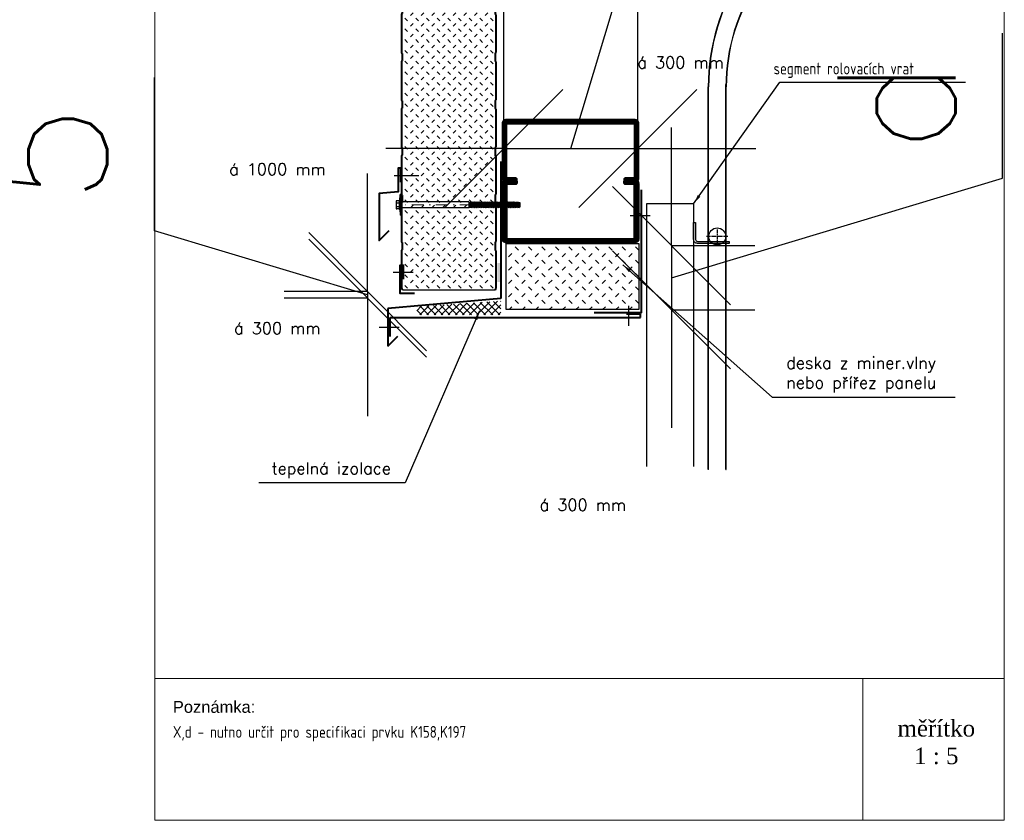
# Model space of a CAD drawing. Header units: millimetres. Extents: x -385852 to 238709, y -99680 to 201840.
# Tile 103 of 176: x 7817 to 8860, y -51350 to -50502. Entities that reach past the tile are written whole.
import ezdxf

# ---------------------------------------------------------------- set-up
doc = ezdxf.new("R2010")
doc.units = ezdxf.units.MM
doc.linetypes.add('AI9-LType2', pattern=[6.350001, 4.233333, -0.705556, 0.705556, -0.705556])
doc.linetypes.add('DASHDOT', pattern=[25.4, 12.7, -6.35, 0, -6.35])
doc.layers.get('0').update_dxf_attribs({"color": 4})
doc.layers.get('Defpoints').update_dxf_attribs({"color": 8})
for name, color, linetype, lineweight in [('KING_DET_axis', 4, 'DASHDOT', 13), ('KING_DET_dimension', 3, 'Continuous', 25), ('KING_DET_drawing frame', 7, 'Continuous', 20), ('KING_DET_fastening', 7, 'Continuous', 25), ('KING_DET_flashing', 40, 'Continuous', 40), ('KING_DET_hatch', 1, 'Continuous', 18), ('KING_DET_main frame', 1, 'Continuous', 30), ('KING_DET_panel-sheet', 5, 'Continuous', 40), ('KING_DET_remainder', 253, 'Continuous', 30), ('KING_DET_sealing', 9, 'Continuous', 25), ('KING_DET_secondary steel', 140, 'Continuous', 80), ('KING_DET_text-note', 7, 'Continuous', 25)]:
    doc.layers.add(name, color=color, linetype=linetype, lineweight=lineweight)
doc.layers.add('noprint', color=81, linetype='Continuous', plot=False)
doc.styles.add('Poznámky', font='arial.ttf', dxfattribs={"height": 2.5})
doc.styles.get("Standard").update_dxf_attribs({"font": 'isocpeur.ttf', "height": 20})
doc.styles.add('Technický', font='technic_.ttf', dxfattribs={"width": 1.2, "height": 3.5})
doc.dimstyles.new('Cadkon', dxfattribs={"dimscale": 50, "dimtxt": 2.5, "dimasz": 2.5, "dimexe": 1.768, "dimexo": 5, "dimgap": 1, "dimtad": 1, "dimdec": 4, "dimrnd": 1, "dimdsep": 46, "dimtxsty": 'Standard', "dimblk1": 'OBLIQUE', "dimblk2": 'OBLIQUE', "dimsah": 1, "dimcen": 0.09, "dimadec": 0, "dimazin": 0, "dimtfac": 1, "dimtdec": 4, "dimtmove": 1, "dimatfit": 0, "dimfxl": 0, "dimtolj": 1, "dimtzin": 0, "dimarcsym": 0})
doc.dimstyles.new('detaily_10', dxfattribs={"dimtxt": 20, "dimasz": 10, "dimexe": 10, "dimexo": 10, "dimgap": 5, "dimtad": 1, "dimdec": 0, "dimtxsty": 'Standard', "dimblk": 'ARCHTICK', "dimcen": 3, "dimazin": 0, "dimtfac": 1, "dimtdec": 0, "dimtmove": 0, "dimatfit": 0, "dimfxl": 0, "dimarcsym": 0})

# ---------------------------------------------------------------- blocks, each defined once
blk = doc.blocks.new('vrat-rez')
at = {"layer": 'KING_DET_remainder'}
for p, q in [((84.2, -281.4), (84.2, 126.2)), ((65.5, -281.4), (65.5, 123.8)), ((65.8, -281.4), (65.8, 123.8)), ((84.5, -281.4), (84.5, 123.8))]:
    blk.add_line(p, q, dxfattribs=at)
at = {"layer": 'KING_DET_remainder', "color": 7}
for p, q in [((50, 0), (0, 0)), ((0, 0), (0, -278.2)), ((50, 0), (50, -278.2))]:
    blk.add_line(p, q, dxfattribs=at)
at = {"layer": 'KING_DET_remainder', "color": 1, "linetype": 'AI9-LType2'}
for p, q in [((75, -27.5), (75, -42)), ((86.3, -34.7), (63.7, -34.7))]:
    blk.add_line(p, q, dxfattribs=at)
at = {"layer": 'KING_DET_remainder', "color": 7}
blk.add_lwpolyline([(54, -42, -0.414214), (50, -38), (50, -20), (52, -20), (52, -38, 0.414214), (54, -40), (87.8, -40), (87.8, -42)], format="xyb", close=True, dxfattribs=at)
blk.add_circle((75, -34.7), 9, dxfattribs=at)
at = {"layer": 'KING_DET_remainder'}
for radius, start, end in [(219, 113.2179, 179.9923), (218.7, 113.2023, 179.9891), (200.3, 112.274, 180), (200, 112.2574, 180)]:
    blk.add_arc((284.5, 123.8), radius, start, end, dxfattribs=at)
blk = doc.blocks.new('_OBLIQUE')
at = {"color": 0, "linetype": 'ByBlock'}
blk.add_line((-0.5, -0.5), (0.5, 0.5), dxfattribs=at)
blk = doc.blocks.new('*D140')
at = {"layer": 'Defpoints', "color": 0, "transparency": 16777216}
for p in [(8471.9, -50638.5), (8329.9, -50660.4), (8471.9, -50660.4)]:
    blk.add_point(p, dxfattribs=at)
at = {"layer": 'KING_DET_dimension', "color": 0, "lineweight": -2, "transparency": 16777216}
for p, q in [((8400.9, -50638.5), (8468.6, -50412.6)), ((8468.6, -50412.6), (8631.1, -50412.6)), ((8329.9, -50638.5), (8329.9, -50550.1)), ((8471.9, -50638.5), (8471.9, -50550.1)), ((8329.9, -50638.5), (8204.9, -50638.5)), ((8329.9, -50638.5), (8471.9, -50638.5)), ((8329.9, -50638.5), (8471.9, -50638.5)), ((8471.9, -50638.5), (8596.9, -50638.5))]:
    blk.add_line(p, q, dxfattribs=at)
at = {"layer": 'KING_DET_dimension', "color": 0, "lineweight": -2, "transparency": 16777216, "xscale": 125, "yscale": 125, "zscale": 125}
blk.add_blockref('_OBLIQUE', (8329.9, -50638.5), dxfattribs=at)
at = {"layer": 'KING_DET_dimension', "color": 0, "lineweight": -2, "transparency": 16777216, "xscale": 125, "yscale": 125, "zscale": 125, "rotation": 180}
blk.add_blockref('_OBLIQUE', (8471.9, -50638.5), dxfattribs=at)
at = {"layer": 'KING_DET_dimension', "color": 0, "transparency": 16777216, "insert": (8549.9, -50300.1), "char_height": 125, "attachment_point": 5}
blk.add_mtext('\\A1;{\\Fsimplex.shx|c238;X}', dxfattribs=at)
blk = doc.blocks.new('*D137')
at = {"layer": 'Defpoints', "color": 0, "transparency": 16777216}
for p in [(8472.5, -50741.5), (8472.5, -50809.4), (8507.3, -50809.4)]:
    blk.add_point(p, dxfattribs=at)
at = {"layer": 'KING_DET_dimension', "color": 0, "lineweight": -2, "transparency": 16777216}
for p, q in [((8858.2, -50670.1), (8858.2, -50516.6)), ((8507.3, -50741.5), (8507.3, -50616.5)), ((8507.3, -50775.4), (8858.2, -50670.1)), ((8507.3, -50741.5), (8595.7, -50741.5)), ((8507.3, -50741.5), (8507.3, -50809.4)), ((8507.3, -50741.5), (8507.3, -50809.4)), ((8507.3, -50809.4), (8595.7, -50809.4)), ((8507.3, -50809.4), (8507.3, -50934.4))]:
    blk.add_line(p, q, dxfattribs=at)
at = {"layer": 'KING_DET_dimension', "color": 0, "lineweight": -2, "transparency": 16777216, "xscale": 125, "yscale": 125, "zscale": 125}
for p, rotation in [((8507.3, -50741.5), 270), ((8507.3, -50809.4), 90)]:
    blk.add_blockref('_OBLIQUE', p, dxfattribs=dict(at, rotation=rotation))
at = {"layer": 'KING_DET_dimension', "color": 0, "transparency": 16777216, "insert": (8745.7, -50593.4), "char_height": 125, "attachment_point": 5, "rotation": 90}
blk.add_mtext('\\A1;{\\Fsimplex.shx|c238;d}', dxfattribs=at)
blk = doc.blocks.new('*D138')
at = {"layer": 'Defpoints', "color": 0, "transparency": 16777216}
for p in [(8252.6, -50790.2), (8185.5, -50797.1), (8326.5, -50797.1)]:
    blk.add_point(p, dxfattribs=at)
at = {"layer": 'KING_DET_dimension', "color": 0, "lineweight": -2, "transparency": 16777216}
for p, q in [((7959.6, -50725.9), (7959.6, -50563.4)), ((8185.5, -50790.2), (8185.5, -50665.2)), ((8185.5, -50793.7), (7959.6, -50725.9)), ((8185.5, -50790.2), (8097.1, -50790.2)), ((8185.5, -50790.2), (8185.5, -50797.1)), ((8185.5, -50790.2), (8185.5, -50797.1)), ((8185.5, -50797.1), (8097.1, -50797.1)), ((8185.5, -50797.1), (8185.5, -50922.1))]:
    blk.add_line(p, q, dxfattribs=at)
at = {"layer": 'KING_DET_dimension', "color": 0, "lineweight": -2, "transparency": 16777216, "xscale": 125, "yscale": 125, "zscale": 125}
for p, rotation in [((8185.5, -50790.2), 270), ((8185.5, -50797.1), 90)]:
    blk.add_blockref('_OBLIQUE', p, dxfattribs=dict(at, rotation=rotation))
at = {"layer": 'KING_DET_dimension', "color": 0, "transparency": 16777216, "insert": (7847.1, -50644.7), "char_height": 125, "attachment_point": 5, "rotation": 90}
blk.add_mtext('\\A1;{\\Fsimplex.shx|c238;5}', dxfattribs=at)
blk = doc.blocks.new('P02p_JZ-22-D100')
at = {"layer": 'KING_DET_fastening'}
blk.add_hatch(color=9, dxfattribs=at).paths.add_polyline_path([(10.5, 1), (-10.5, 1), (-10.5, 0), (10.5, 0)])
at = {"layer": 'KING_DET_axis', "linetype": 'DASHDOT'}
blk.add_line((0, -125), (0, 0), dxfattribs=at)
at = {"layer": 'KING_DET_fastening'}
for p, q in [((-4.3, 2.4), (-11, 2)), ((-11, 1), (-11, 2)), ((-11, 1), (11, 1)), ((5, 2.9), (-5, 2.9)), ((-5, 2.4), (-5, 2.9)), ((5, 2.4), (-5, 2.4)), ((-4.3, 3.2), (-4.3, 5.5)), ((4.4, 2.4), (-4.3, 2.4)), ((3.6, 6.3), (-3.5, 6.3)), ((-3.2, -70.5), (-3.2, 0)), ((-1.9, 3.2), (-1.9, 5.5)), ((2, 3.2), (2, 5.5)), ((2, 3.2), (2, 5.5)), ((3.1, -70.7), (3.1, 0)), ((4.4, 3.2), (4.4, 5.5)), ((4.4, 2.4), (11, 2)), ((5, 2.4), (5, 2.9)), ((11, 1), (11, 2)), ((-3.2, -70.5), (-2.3, -71)), ((-3.2, -71.6), (0, -71)), ((-3.2, -71.6), (-2.3, -71)), ((-3.2, -71.6), (-2.3, -72.1)), ((-3.2, -73.4), (3.1, -72.3)), ((-3.2, -73.4), (-2.3, -72.9)), ((-2.3, -72.1), (3.1, -70.7)), ((-2.3, -71), (2.1, -71)), ((-2.3, -71), (-2.3, -71)), ((-2.3, -72.9), (2.2, -71.8)), ((-2.3, -72.9), (-2.3, -72.1)), ((-2.3, -73.9), (2.2, -72.8)), ((2.2, -71.8), (2.2, -71)), ((2.2, -73.6), (2.2, -72.8)), ((2.2, -71.8), (3.1, -72.3)), ((2.2, -72.8), (3.1, -72.3)), ((-3.2, -73.4), (-2.3, -73.9)), ((-3.2, -75.2), (3.1, -74.1)), ((-3.2, -75.2), (-2.3, -74.7)), ((-3.2, -75.2), (-2.3, -75.7)), ((-3.2, -77), (3.1, -75.9)), ((-3.2, -77), (-2.3, -76.5)), ((-3.2, -77), (-2.3, -77.5)), ((-3.2, -78.8), (3.1, -77.7)), ((-3.2, -78.8), (-2.3, -78.3)), ((-3.2, -78.8), (-2.3, -79.3)), ((-3.2, -80.6), (3.1, -79.5)), ((-3.2, -80.6), (-2.3, -80.1)), ((-3.2, -80.6), (-2.3, -81.1)), ((-3.2, -82.4), (3.1, -81.3)), ((-3.2, -82.4), (-2.3, -81.9)), ((-3.2, -82.4), (-2.3, -82.9)), ((-3.2, -84.2), (3.1, -83.1)), ((-2.3, -74.7), (2.2, -73.6)), ((-2.3, -74.7), (-2.3, -73.9)), ((-2.3, -75.7), (2.2, -74.6)), ((-2.3, -76.5), (2.2, -75.4)), ((-2.3, -76.5), (-2.3, -75.7)), ((-2.3, -77.5), (2.2, -76.4)), ((-2.3, -78.3), (2.2, -77.2)), ((-2.3, -78.3), (-2.3, -77.5)), ((-2.3, -79.3), (2.2, -78.2)), ((-2.3, -80.1), (2.2, -79)), ((-2.3, -80.1), (-2.3, -79.3)), ((-2.3, -81.1), (2.2, -80)), ((-2.3, -81.9), (2.2, -80.8)), ((-2.3, -81.9), (-2.3, -81.1)), ((-2.3, -82.9), (2.2, -81.8)), ((-2.3, -83.7), (2.2, -82.6)), ((-2.3, -83.7), (-2.3, -82.9)), ((2.2, -75.4), (2.2, -74.6)), ((2.2, -77.2), (2.2, -76.4)), ((2.2, -79), (2.2, -78.2)), ((2.2, -80.8), (2.2, -80)), ((2.2, -82.6), (2.2, -81.8)), ((2.2, -73.6), (3.1, -74.1)), ((2.2, -74.6), (3.1, -74.1)), ((2.2, -75.4), (3.1, -75.9)), ((2.2, -76.4), (3.1, -75.9)), ((2.2, -77.2), (3.1, -77.7)), ((2.2, -78.2), (3.1, -77.7)), ((2.2, -79), (3.1, -79.5)), ((2.2, -80), (3.1, -79.5)), ((2.2, -80.8), (3.1, -81.3)), ((2.2, -81.8), (3.1, -81.3)), ((2.2, -82.6), (3.1, -83.1)), ((2.2, -83.6), (3.1, -83.1)), ((-3.2, -84.2), (-2.3, -83.7)), ((-3.2, -84.2), (-2.3, -84.7)), ((-3.2, -86), (3.1, -84.9)), ((-3.2, -86), (-2.3, -85.5)), ((-3.2, -86), (-2.3, -86.5)), ((-3.2, -87.8), (3.1, -86.7)), ((-3.2, -87.8), (-2.3, -87.3)), ((-3.2, -87.8), (-2.3, -88.3)), ((-3.2, -89.6), (3.1, -88.5)), ((-3.2, -89.6), (-2.3, -89.1)), ((-3.2, -89.6), (-2.3, -90.1)), ((-3.2, -91.4), (3.1, -90.3)), ((-3.2, -91.4), (-2.3, -90.9)), ((-3.2, -91.4), (-2.3, -91.9)), ((-3.2, -93.2), (3.1, -92.1)), ((-3.2, -93.2), (-2.3, -92.7)), ((-3.2, -93.2), (-2.3, -93.7)), ((-3.2, -95), (3.1, -93.9)), ((-2.3, -84.7), (2.2, -83.6)), ((-2.3, -85.5), (2.2, -84.4)), ((-2.3, -85.5), (-2.3, -84.7)), ((-2.3, -86.5), (2.2, -85.4)), ((-2.3, -87.3), (2.2, -86.2)), ((-2.3, -87.3), (-2.3, -86.5)), ((-2.3, -88.3), (2.2, -87.2)), ((-2.3, -89.1), (2.2, -88)), ((-2.3, -89.1), (-2.3, -88.3)), ((-2.3, -90.1), (2.2, -89)), ((-2.3, -90.9), (2.2, -89.8)), ((-2.3, -90.9), (-2.3, -90.1)), ((-2.3, -91.9), (2.2, -90.8)), ((-2.3, -92.7), (2.2, -91.6)), ((-2.3, -92.7), (-2.3, -91.9)), ((-2.3, -93.7), (2.2, -92.6)), ((-2.3, -94.5), (2.2, -93.4)), ((-2.3, -94.5), (-2.3, -93.7)), ((2.2, -84.4), (2.2, -83.6)), ((2.2, -86.2), (2.2, -85.4)), ((2.2, -88), (2.2, -87.2)), ((2.2, -89.8), (2.2, -89)), ((2.2, -91.6), (2.2, -90.8)), ((2.2, -93.4), (2.2, -92.6)), ((2.2, -84.4), (3.1, -84.9)), ((2.2, -85.4), (3.1, -84.9)), ((2.2, -86.2), (3.1, -86.7)), ((2.2, -87.2), (3.1, -86.7)), ((2.2, -88), (3.1, -88.5)), ((2.2, -89), (3.1, -88.5)), ((2.2, -89.8), (3.1, -90.3)), ((2.2, -90.8), (3.1, -90.3)), ((2.2, -91.6), (3.1, -92.1)), ((2.2, -92.6), (3.1, -92.1)), ((2.2, -93.4), (3.1, -93.9)), ((2.2, -94.4), (3.1, -93.9)), ((-3.2, -95), (-2.3, -94.5)), ((-3.2, -95), (-2.3, -95.5)), ((-3.2, -96.8), (3.1, -95.7)), ((-3.2, -96.8), (-2.3, -96.3)), ((-3.2, -96.8), (-2.3, -97.3)), ((-3.2, -98.6), (3.1, -97.5)), ((-3.2, -98.6), (-2.3, -98.1)), ((-3.2, -98.6), (-2.3, -99.1)), ((-3.2, -100.4), (3.1, -99.3)), ((-3.2, -100.4), (-2.3, -99.9)), ((-3.2, -100.4), (-2.3, -100.9)), ((-3.2, -102.2), (3.1, -101.1)), ((-3.2, -102.2), (-2.3, -101.7)), ((-3.2, -102.2), (-2.3, -102.7)), ((-3.2, -104), (3.1, -102.9)), ((-3.2, -104), (-2.3, -103.5)), ((-3.2, -104), (-2.3, -104.5)), ((-2.3, -95.5), (2.2, -94.4)), ((-2.3, -96.3), (2.2, -95.2)), ((-2.3, -96.3), (-2.3, -95.5)), ((-2.3, -97.3), (2.2, -96.2)), ((-2.3, -98.1), (2.2, -97)), ((-2.3, -98.1), (-2.3, -97.3)), ((-2.3, -99.1), (2.2, -98)), ((-2.3, -99.9), (2.2, -98.8)), ((-2.3, -99.9), (-2.3, -99.1)), ((-2.3, -100.9), (2.2, -99.8)), ((-2.3, -101.7), (2.2, -100.6)), ((-2.3, -101.7), (-2.3, -100.9)), ((-2.3, -102.7), (2.2, -101.6)), ((-2.3, -103.5), (2.2, -102.4)), ((-2.3, -103.5), (-2.3, -102.7)), ((-2.3, -104.5), (2.2, -103.4)), ((-2.3, -105.3), (2.2, -104.2)), ((2.2, -95.2), (2.2, -94.4)), ((2.2, -97), (2.2, -96.2)), ((2.2, -98.8), (2.2, -98)), ((2.2, -100.6), (2.2, -99.8)), ((2.2, -102.4), (2.2, -101.6)), ((2.2, -104.2), (2.2, -103.4)), ((2.2, -95.2), (3.1, -95.7)), ((2.2, -96.2), (3.1, -95.7)), ((2.2, -97), (3.1, -97.5)), ((2.2, -98), (3.1, -97.5)), ((2.2, -98.8), (3.1, -99.3)), ((2.2, -99.8), (3.1, -99.3)), ((2.2, -100.6), (3.1, -101.1)), ((2.2, -101.6), (3.1, -101.1)), ((2.2, -102.4), (3.1, -102.9)), ((2.2, -103.4), (3.1, -102.9)), ((2.2, -104.2), (3.1, -104.7)), ((-3.2, -105.8), (3.1, -104.7)), ((-3.2, -105.8), (-2.3, -105.3)), ((-3.2, -105.8), (-2.3, -106.3)), ((-3.2, -107.6), (3.1, -106.5)), ((-3.2, -107.6), (-2.3, -107.1)), ((-3.2, -107.6), (-2.3, -108.1)), ((-3.2, -109.4), (3.1, -108.3)), ((-3.2, -109.4), (-2.3, -108.9)), ((-3.2, -109.4), (-2.3, -109.9)), ((-3.2, -111.2), (3.1, -110.1)), ((-3.2, -111.2), (-2.3, -110.7)), ((-3.2, -111.2), (-2.3, -111.7)), ((-3.2, -113), (3.1, -111.9)), ((-3.2, -113), (-2.3, -112.5)), ((-3.2, -113), (-2.3, -113.5)), ((-3.2, -114.8), (3.1, -113.7)), ((-3.2, -114.8), (-2.3, -114.3)), ((-2.3, -105.3), (-2.3, -104.5)), ((-2.3, -106.3), (2.2, -105.2)), ((-2.3, -107.1), (2.2, -106)), ((-2.3, -107.1), (-2.3, -106.3)), ((-2.3, -108.1), (2.2, -107)), ((-2.3, -108.9), (2.2, -107.8)), ((-2.3, -108.9), (-2.3, -108.1)), ((-2.3, -109.9), (2.2, -108.8)), ((-2.3, -110.7), (2.2, -109.6)), ((-2.3, -110.7), (-2.3, -109.9)), ((-2.3, -111.7), (2.2, -110.6)), ((-2.3, -112.5), (2.2, -111.4)), ((-2.3, -112.5), (-2.3, -111.7)), ((-2.3, -113.5), (2.2, -112.4)), ((-2.3, -114.3), (2.2, -113.2)), ((-2.3, -114.3), (-2.3, -113.5)), ((-2.3, -115.3), (2.2, -114.2)), ((2.2, -106), (2.2, -105.2)), ((2.2, -107.8), (2.2, -107)), ((2.2, -109.6), (2.2, -108.8)), ((2.2, -111.4), (2.2, -110.6)), ((2.2, -113.2), (2.2, -112.4)), ((2.2, -115), (2.2, -114.2)), ((2.2, -105.2), (3.1, -104.7)), ((2.2, -106), (3.1, -106.5)), ((2.2, -107), (3.1, -106.5)), ((2.2, -107.8), (3.1, -108.3)), ((2.2, -108.8), (3.1, -108.3)), ((2.2, -109.6), (3.1, -110.1)), ((2.2, -110.6), (3.1, -110.1)), ((2.2, -111.4), (3.1, -111.9)), ((2.2, -112.4), (3.1, -111.9)), ((2.2, -113.2), (3.1, -113.7)), ((2.2, -114.2), (3.1, -113.7)), ((-3.2, -114.8), (-2.3, -115.3)), ((-3.2, -116.6), (3.1, -115.5)), ((-3.2, -116.6), (-2.3, -116.1)), ((-3.2, -116.6), (-2.3, -117.1)), ((-3.2, -118.4), (3.1, -117.3)), ((-3.2, -118.4), (-2.3, -117.9)), ((-3.2, -118.4), (-2.3, -118.9)), ((-3.2, -120.2), (3.1, -119.1)), ((-3.2, -120.2), (-2.3, -119.7)), ((-3.2, -120.2), (-2.3, -120.7)), ((-3.2, -122), (3.1, -120.9)), ((-3.2, -122), (-2.3, -121.5)), ((-3.2, -122), (-2.3, -122.5)), ((-3.2, -123.8), (3.1, -122.7)), ((-3.2, -123.8), (-2.3, -123.3)), ((-3.2, -123.8), (-2.3, -124.3)), ((-2.3, -116.1), (2.2, -115)), ((-2.3, -116.1), (-2.3, -115.3)), ((-2.3, -117.1), (2.2, -116)), ((-2.3, -117.9), (2.2, -116.8)), ((-2.3, -117.9), (-2.3, -117.1)), ((-2.3, -118.9), (2.2, -117.8)), ((-2.3, -119.7), (2.2, -118.6)), ((-2.3, -119.7), (-2.3, -118.9)), ((-2.3, -120.7), (2.2, -119.6)), ((-2.3, -121.5), (2.2, -120.4)), ((-2.3, -121.5), (-2.3, -120.7)), ((-2.3, -122.5), (2.2, -121.4)), ((-2.3, -123.3), (2.2, -122.2)), ((-2.3, -123.3), (-2.3, -122.5)), ((-2.3, -124.3), (2.2, -123.2)), ((-2.3, -124.3), (-2.1, -125)), ((-2.3, -124.3), (2.9, -124.3)), ((-2.1, -125), (2.1, -125)), ((0.8, -124.3), (2.2, -124)), ((2.1, -125), (2.2, -124.3)), ((2.2, -116.8), (2.2, -116)), ((2.2, -118.6), (2.2, -117.8)), ((2.2, -120.4), (2.2, -119.6)), ((2.2, -122.2), (2.2, -121.4)), ((2.2, -124), (2.2, -123.2)), ((2.2, -124), (2.9, -124.3)), ((2.2, -115), (3.1, -115.5)), ((2.2, -116), (3.1, -115.5)), ((2.2, -116.8), (3.1, -117.3)), ((2.2, -117.8), (3.1, -117.3)), ((2.2, -118.6), (3.1, -119.1)), ((2.2, -119.6), (3.1, -119.1)), ((2.2, -120.4), (3.1, -120.9)), ((2.2, -121.4), (3.1, -120.9)), ((2.2, -122.2), (3.1, -122.7)), ((2.2, -123.2), (3.1, -122.7))]:
    blk.add_line(p, q, dxfattribs=at)
blk.add_lwpolyline([(10.5, 1), (-10.5, 1), (-10.5, 0), (10.5, 0)], close=True, dxfattribs=at)
for centre, start, end in [((-3.5, 5.5), 90.0033, 180.0033), ((-2.7, 5.5), 0.0033, 90.0033), ((-1.1, 5.5), 90.0033, 180.0033), ((1.2, 5.5), 0.0033, 90.0033), ((2.8, 5.5), 90.0033, 180.0033), ((3.6, 5.5), 0.0033, 90.0033)]:
    blk.add_arc(centre, 0.787, start, end, dxfattribs=at)
at = {"layer": 'KING_DET_fastening', "extrusion": (0, 0, -1)}
for centre, start_param, end_param in [((-5.1, 3.2), 0.936145, 1.313741), ((-2.7, 3.2), 0.936145, 1.313741), ((-1.1, 3.2), 3.700141, 4.077737), ((1.2, 3.2), 0.936145, 1.313741), ((2.8, 3.2), 3.700141, 4.077737), ((5.2, 3.2), 3.700141, 4.077737)]:
    blk.add_ellipse(centre, major_axis=(0.47, 0.638), ratio=1, start_param=start_param, end_param=end_param, dxfattribs=at)
blk = doc.blocks.new('fr4')
at = {"layer": 'KING_DET_hatch'}
h = blk.add_hatch(dxfattribs=at)
h.set_pattern_fill('ZEM_NASYPANA', color=256, scale=4, style=0)
h.set_pattern_definition([(45, (-591.966, -42154.8945), (9e-16, 11.3137085), [4, -12]), (135, (-583.481, -42149.238), (-11.3137085, 9e-16), [4, -12])])
h.paths.add_polyline_path([(-291, -99.8, 0.257543), (-292.2, -99.1), (-298.6, -99.1, 0.257543), (-299.8, -99.8), (-340.2, -99.8), (-340.2, 0.2), (-299.8, 0.2, 0.257543), (-298.6, -0.5), (-292.2, -0.5, 0.257543), (-291, 0.2), (-249.8, 0.2, 0.257543), (-248.6, -0.5), (-242.2, -0.5, 0.257543), (-241, 0.2), (-199.8, 0.2, 0.257543), (-198.6, -0.5), (-192.2, -0.5, 0.257543), (-191, 0.2), (-149.8, 0.2, 0.257543), (-148.6, -0.5), (-142.2, -0.5, 0.257543), (-141, 0.2), (-99.8, 0.2, 0.257543), (-98.6, -0.5), (-92.2, -0.5, 0.257543), (-91, 0.2), (-49.8, 0.2, 0.257543), (-48.6, -0.5), (-42.2, -0.5, 0.257543), (-41, 0.2), (-0.4, 0.2), (1, -0.5), (1, -99.2), (-0.4, -99.8), (-41, -99.8, 0.257543), (-42.2, -99.1), (-48.6, -99.1, 0.257543), (-49.8, -99.8), (-91, -99.8, 0.257543), (-92.2, -99.1), (-98.6, -99.1, 0.257543), (-99.8, -99.8), (-141, -99.8, 0.257543), (-142.2, -99.1), (-148.6, -99.1, 0.257543), (-149.8, -99.8), (-191, -99.8, 0.257543), (-192.2, -99.1), (-198.6, -99.1, 0.257543), (-199.8, -99.8), (-241, -99.8, 0.257543), (-242.2, -99.1), (-248.6, -99.1, 0.257543), (-249.8, -99.8)])
at = {"layer": 'KING_DET_panel-sheet', "linetype": 'Continuous'}
for points in [[(1, -0.5), (0, 0, 0.109592), (-0.8, 0.2), (-40, 0.2, 0.109592), (-40.8, 0), (-41.6, -0.4, -0.109592), (-42.2, -0.5), (-48.6, -0.5, -0.109592), (-49.2, -0.4), (-50, 0, 0.109592), (-50.8, 0.2), (-50.8, 0.2), (-90, 0.2, 0.109592), (-90.8, 0), (-91.6, -0.4, -0.109592), (-92.2, -0.5), (-98.6, -0.5, -0.109592), (-99.2, -0.4), (-100, 0, 0.109592), (-100.8, 0.2), (-140, 0.2, 0.109592), (-140.8, 0), (-141.6, -0.4, -0.109592), (-142.2, -0.5), (-148.6, -0.5, -0.109592), (-149.2, -0.4), (-150, 0, 0.109592), (-150.8, 0.2), (-150.8, 0.2), (-190, 0.2, 0.109592), (-190.8, 0), (-191.6, -0.4, -0.109592), (-192.2, -0.5), (-198.6, -0.5, -0.109592), (-199.2, -0.4), (-200, 0, 0.109592), (-200.8, 0.2), (-240, 0.2, 0.109592), (-240.8, 0), (-241.6, -0.4, -0.109592), (-242.2, -0.5), (-248.6, -0.5, -0.109592), (-249.2, -0.4), (-250, 0, 0.109592), (-250.8, 0.2), (-250.8, 0.2), (-290, 0.2, 0.109592), (-290.8, 0), (-291.6, -0.4, -0.109592), (-292.2, -0.5), (-298.6, -0.5, -0.109592), (-299.2, -0.4), (-300, 0, 0.109592), (-300.8, 0.2), (-340, 0.2, 0.031748), (-340.2, 0.2, 0.031748)], [(1, -99.2), (0, -99.6, -0.109592), (-0.8, -99.8), (-40, -99.8, -0.109592), (-40.8, -99.6), (-41.6, -99.3, 0.109592), (-42.2, -99.1), (-48.6, -99.1, 0.109592), (-49.2, -99.3), (-50, -99.6, -0.109592), (-50.8, -99.8), (-50.8, -99.8), (-90, -99.8, -0.109592), (-90.8, -99.6), (-91.6, -99.3, 0.109592), (-92.2, -99.1), (-98.6, -99.1, 0.109592), (-99.2, -99.3), (-100, -99.6, -0.109592), (-100.8, -99.8), (-140, -99.8, -0.109592), (-140.8, -99.6), (-141.6, -99.3, 0.109592), (-142.2, -99.1), (-148.6, -99.1, 0.109592), (-149.2, -99.3), (-150, -99.6, -0.109592), (-150.8, -99.8), (-150.8, -99.8), (-190, -99.8, -0.109592), (-190.8, -99.6), (-191.6, -99.3, 0.109592), (-192.2, -99.1), (-198.6, -99.1, 0.109592), (-199.2, -99.3), (-200, -99.6, -0.109592), (-200.8, -99.8), (-240, -99.8, -0.109592), (-240.8, -99.6), (-241.6, -99.3, 0.109592), (-242.2, -99.1), (-248.6, -99.1, 0.109592), (-249.2, -99.3), (-250, -99.6, -0.109592), (-250.8, -99.8), (-250.8, -99.8), (-290, -99.8, -0.109592), (-290.8, -99.6), (-291.6, -99.3, 0.109592), (-292.2, -99.1), (-298.6, -99.1, 0.109592), (-299.2, -99.3), (-300, -99.6, -0.109592), (-300.8, -99.8), (-340, -99.8, -0.031748), (-340.2, -99.8)]]:
    blk.add_lwpolyline(points, format="xyb", dxfattribs=at)
at = {"layer": 'KING_DET_remainder'}
blk.add_line((1, -99.2), (1, -0.5), dxfattribs=at)
at = {"layer": 'noprint'}
blk.add_line((-340.2, -99.8), (-340.2, 0.2), dxfattribs=at)
blk = doc.blocks.new('_ArchTick')
at = {"color": 0, "linetype": 'ByBlock', "const_width": 0.15}
blk.add_lwpolyline([(-0.5, -0.5), (0.5, 0.5)], dxfattribs=at)
blk = doc.blocks.new('MW-deska')
at = {"layer": 'KING_DET_hatch'}
h = blk.add_hatch(dxfattribs=at)
h.set_pattern_fill('ZEM_NASYPANA', color=256, scale=5, style=0)
h.set_pattern_definition([(45, (-9880.24, -31166.418), (1e-15, 14.1421356), [5, -15]), (135, (-9869.634, -31159.347), (-14.1421356, 1e-15), [5, -15])])
h.paths.add_polyline_path([(0, -70), (0, 0), (-140.8, 0), (-140.8, -70)])
at = {"layer": 'KING_DET_remainder'}
blk.add_lwpolyline([(-140.8, -70), (-140.8, 0), (0, 0), (0, -70)], close=True, dxfattribs=at)

msp = doc.modelspace()

# ---------------------------------------------------------------- hatches: boundary and pattern name
at = {"layer": 'KING_DET_hatch'}
h = msp.add_hatch(dxfattribs=at)
h.set_pattern_fill('PLASTY', color=256, scale=2.664, style=0)
h.set_pattern_definition([(45, (-212.502, -56193.759), (-3.767465, 3.767465), []), (135, (-212.502, -56193.759), (-3.767465, -3.767465), [])])
h.paths.add_polyline_path([(8237.55253, -50805.93182), (8237.55253, -50814.27118), (8239.71253, -50814.71582), (8326.58689, -50814.71582), (8326.58595, -50800.35038), (8323.70595, -50800.28413)])
at = {"layer": 'KING_DET_sealing'}
for points in [[(8329.42266, -50725.15703), (8329.42266, -50705.15703), (8326.42266, -50705.15703), (8326.42266, -50725.15703)], [(8325.95298, -50780.03595), (8325.95298, -50760.03595), (8322.95298, -50760.03595), (8322.95298, -50780.03595)]]:
    msp.add_hatch(color=256, dxfattribs=at).paths.add_polyline_path(points)

# ---------------------------------------------------------------- linework, layer by layer
at = {"layer": 'KING_DET_dimension'}
msp.add_line((8622.11138, -50568.22834), (8818.88463, -50568.22834), dxfattribs=at)
at = {"layer": 'KING_DET_drawing frame', "color": 7}
msp.add_line((7960, -51199.99999), (8860, -51199.99999), dxfattribs=at)
for points in [[(7960, -49914.99999), (8860, -49914.99999), (8860, -51349.99999), (7960, -51349.99999)], [(8860, -51199.99999), (8860, -51349.99999), (8710, -51349.99999), (8710, -51199.99999)], [(8860, -51199.99999), (8860, -51349.99999), (8710, -51349.99999), (8710, -51199.99999)]]:
    msp.add_lwpolyline(points, close=True, dxfattribs=at)
at = {"layer": 'KING_DET_fastening'}
for p, q in [((8213.42501, -50667.26102), (8239.73529, -50667.26102)), ((8463.75903, -50709.56858), (8484.75903, -50709.56858)), ((8212.5443, -50769.54857), (8233.5443, -50769.54857)), ((8462.18169, -50826.3234), (8462.18169, -50805.3234)), ((8197.72792, -50827.85045), (8218.72792, -50827.85045))]:
    msp.add_line(p, q, dxfattribs=at)
at = {"layer": 'KING_DET_flashing'}
for p, q in [((8326.5119, -50652.42061), (8326.5119, -50797.42061)), ((8326.5119, -50797.42061), (8206.85438, -50807.88928)), ((8206.85438, -50807.88928), (8206.85438, -50847.88928)), ((8206.85438, -50847.88928), (8217.46098, -50837.28268))]:
    msp.add_line(p, q, dxfattribs=at)
at = {"layer": 'KING_DET_flashing', "linetype": 'Continuous'}
for p, q in [((8209.23911, -50817.68973), (8474.61825, -50817.68973)), ((8209.23911, -50837.68973), (8209.23911, -50817.68973)), ((8474.61825, -50814.19621), (8459.61825, -50814.19621)), ((8474.61825, -50817.68973), (8474.61825, -50814.19621))]:
    msp.add_line(p, q, dxfattribs=at)
for points in [[(8220.771, -50674.42362), (8220.771, -50659.42362), (8217.771, -50659.42362), (8217.771, -50684.42362), (8197.84723, -50686.16815), (8197.84723, -50736.16815), (8208.45383, -50725.56155)], [(8425.51237, -50812.2321), (8475.51237, -50812.2321), (8475.51237, -50682.2321), (8475.51237, -50682.2321), (8475.51237, -50682.2321)], [(8235.0443, -50792.04857), (8220.0443, -50792.04857), (8220.0443, -50762.04857), (8223.0443, -50762.04857), (8223.0443, -50777.04857)]]:
    msp.add_lwpolyline(points, dxfattribs=at)
at = {"layer": 'KING_DET_main frame'}
for p, q in [((8329.8768, -50720.76175), (8329.8768, -50357.60704)), ((8471.8768, -50720.76175), (8471.8768, -50357.60704))]:
    msp.add_line(p, q, dxfattribs=at)
at = {"layer": 'KING_DET_remainder'}
for p, q in [((8546.64525, -50978.43899), (8546.35959, -50978.43899)), ((8565.10836, -50978.43899), (8565.39402, -50978.43899))]:
    msp.add_line(p, q, dxfattribs=at)
at = {"layer": 'KING_DET_secondary steel', "color": 140, "linetype": 'Continuous'}
for points in [[(8458.36187, -50673.22377), (8468.66187, -50673.22377), (8470.57106, -50672.43296), (8471.36187, -50670.52377), (8471.36187, -50611.92377), (8470.57106, -50610.01458), (8468.66187, -50609.22377), (8332.06187, -50609.22377), (8330.15268, -50610.01458), (8329.36187, -50611.92377), (8329.36187, -50670.52377), (8330.15268, -50672.43296), (8332.06187, -50673.22377), (8342.36187, -50673.22377), (8342.36187, -50671.22377), (8332.06187, -50671.22377), (8331.56689, -50671.01874), (8331.36187, -50670.52377), (8331.36187, -50611.92377), (8331.56689, -50611.42879), (8332.06187, -50611.22377), (8468.66187, -50611.22377), (8469.15684, -50611.42879), (8469.36187, -50611.92377), (8469.36187, -50670.52377), (8469.15684, -50671.01874), (8468.66187, -50671.22377), (8458.36187, -50671.22377), (8458.36187, -50673.22377)], [(8458.36187, -50673.22377), (8468.66187, -50673.22377), (8470.57106, -50674.01458), (8471.36187, -50675.92377), (8471.36187, -50734.52377), (8470.57106, -50736.43296), (8468.66187, -50737.22377), (8332.06187, -50737.22377), (8330.15268, -50736.43296), (8329.36187, -50734.52377), (8329.36187, -50675.92377), (8330.15268, -50674.01458), (8332.06187, -50673.22377), (8342.36187, -50673.22377), (8342.36187, -50675.22377), (8332.06187, -50675.22377), (8331.56689, -50675.42879), (8331.36187, -50675.92377), (8331.36187, -50734.52377), (8331.56689, -50735.01874), (8332.06187, -50735.22377), (8468.66187, -50735.22377), (8469.15684, -50735.01874), (8469.36187, -50734.52377), (8469.36187, -50675.92377), (8469.15684, -50675.42879), (8468.66187, -50675.22377), (8458.36187, -50675.22377), (8458.36187, -50673.22377)]]:
    msp.add_lwpolyline(points, dxfattribs=at)

# ---------------------------------------------------------------- block references
msp.add_blockref('vrat-rez', (8480.8768, -50697.0516))
at = {"layer": 'KING_DET_fastening', "rotation": 90}
msp.add_blockref('P02p_JZ-22-D100', (8221.91502, -50698.35182), dxfattribs=at)
at = {"layer": 'KING_DET_hatch', "rotation": 270}
msp.add_blockref('fr4', (8321.4644, -50787.3581), dxfattribs=at)
at = {"layer": 'KING_DET_remainder'}
msp.add_blockref('MW-deska', (8472.94427, -50739.25739), dxfattribs=at)

# ---------------------------------------------------------------- texts
at = {"layer": 'KING_DET_dimension', "color": 7, "char_height": 12.5}
for s, insert, attachment_point in [('{\\Fsimplex.shx|c238;deska z miner.vlny \\Pnebo přířez panelu}', (8628.89422, -50878.07303), 4), ('{\\Fsimplex.shx|c238;tepelná izolace}', (8210.12806, -50979.43425), 6)]:
    msp.add_mtext(s, dxfattribs=dict(at, insert=insert, attachment_point=attachment_point))
at = {"layer": 'KING_DET_text-note', "width": 0.8}
for s, p in [('segment rolovacích vrat', (8615.53027, -50560.13795)), ('X,d - nutno určit pro specifikaci prvku K158,K197', (7979.18569, -51262.6548))]:
    msp.add_text(s, height=12.5, dxfattribs=at).set_placement(p)
at = {"layer": 'KING_DET_text-note', "style": 'Poznámky'}
msp.add_text('Poznámka:', height=12.5, dxfattribs=at).set_placement((7979.11453, -51236.19919))
at = {"layer": 'KING_DET_text-note', "color": 7, "char_height": 12.5, "width": 171.5, "attachment_point": 3}
for s, insert in [('{\\Fsimplex.shx|c238;á 300 mm}', (8562.8079, -50541.24858)), ('{\\Fsimplex.shx|c238;á 1000 mm}', (8141.01986, -50654.40418)), ('{\\Fsimplex.shx|c238;á 300 mm}', (8135.55122, -50822.71776)), ('{\\Fsimplex.shx|c238;á 300 mm}', (8459.23228, -51009.65215))]:
    msp.add_mtext(s, dxfattribs=dict(at, insert=insert))
at = {"layer": 'KING_DET_text-note', "insert": (8787.95406, -51267.35167), "char_height": 17.5, "attachment_point": 5, "style": 'Technický'}
msp.add_mtext('{\\fTimes New Roman|b0|i0|c238|p18;\\C7;m\\fTimes New Roman|b0|i0|c0|p18;ěřítko\\P1 : \\fTimes New Roman|b0|i0|c238|p18;5}', dxfattribs=at)

# ---------------------------------------------------------------- dimensions: what is measured, and where the dimension line sits
at = {"layer": 'KING_DET_dimension'}
dim = msp.add_linear_dim(base=(8471.86409, -50638.45077), p1=(8329.86409, -50660.44707), p2=(8471.86409, -50660.44707), text='{\\Fsimplex.shx|c238;X}', dimstyle='Cadkon', dxfattribs=at)
dim.commit()
dim.dimension.update_dxf_attribs({"geometry": '*D140', "text_midpoint": (8518.63409, -50300.05077)})
for base, p1, p2, text, picture, middle in [((8507.27177, -50809.37725), (8472.45776, -50741.45274), (8472.45776, -50809.37725), '{\\Fsimplex.shx|c238;d}', '*D137', (8745.67177, -50620.14499)), ((8185.46982, -50797.09451), (8252.5896, -50790.24737), (8326.49872, -50797.09451), '{\\Fsimplex.shx|c238;5}', '*D138', (7847.06982, -50675.90094))]:
    dim = msp.add_linear_dim(base=base, p1=p1, p2=p2, angle=90, text=text, dimstyle='Cadkon', dxfattribs=at)
    dim.commit()
    dim.dimension.update_dxf_attribs({"geometry": picture, "text_midpoint": middle})

# ---------------------------------------------------------------- leaders
msp.add_leader([(8530.8768, -50697.0516), (8622.11138, -50568.22834)], dimstyle='detaily_10', dxfattribs=at)
at = {"layer": 'KING_DET_dimension', "color": 7, "annotation_type": 0, "has_hookline": 1}
for points, hookline_direction, text_width in [([(8455.93724, -50761.77445), (8613.89422, -50901.82303), (8623.89422, -50901.82303)], 0, 179.16667), ([(8304.13962, -50810.4456), (8225.12806, -50992.76758), (8215.12806, -50992.76758)], 1, 139.88095)]:
    msp.add_leader(points, dimstyle='detaily_10', dxfattribs=dict(at, hookline_direction=hookline_direction, text_width=text_width))

doc.saveas('drawing.dxf')
